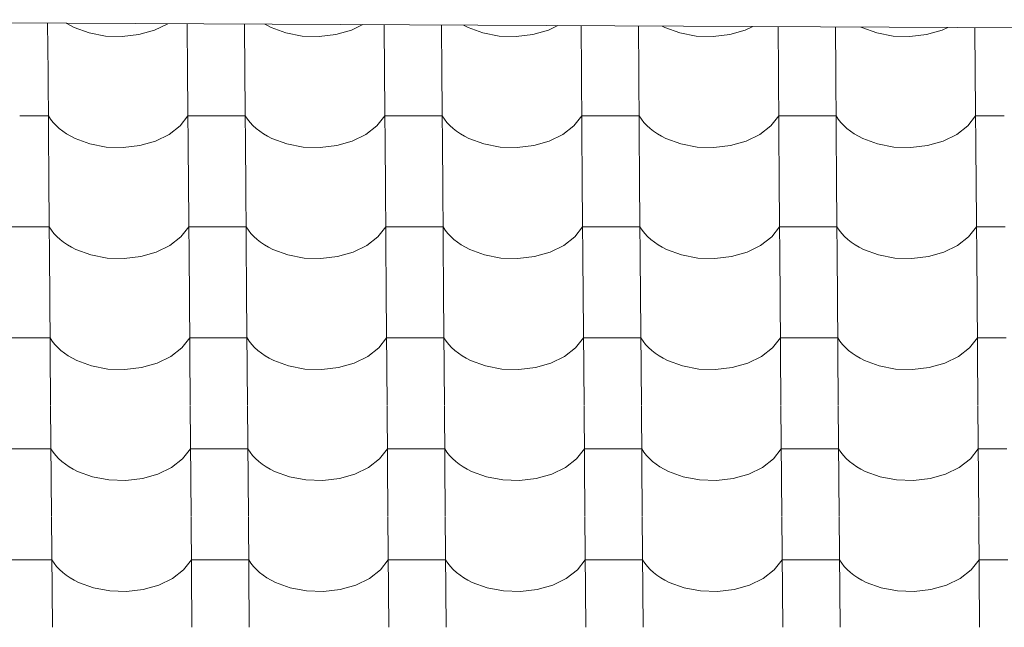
# Model space of a CAD drawing. Header units: millimetres. Extents: x -27785 to 104762, y -947 to 11132.
# Tile 16 of 146: x -19904 to -19079, y 10387 to 10896. Entities that reach past the tile are written whole.
import ezdxf

# ---------------------------------------------------------------- set-up
doc = ezdxf.new("R2010")
doc.units = ezdxf.units.MM
doc.header["$MEASUREMENT"] = 0
for name, color, linetype in [('POHLED JIŽNÍ_1_Bourané_Konstrukce - střechy a skořepiny', 7, 'Continuous'), ('POHLED JIŽNÍ_1_Bourané_Výplně - Povrchové', 7, 'Continuous'), ('POHLED JIŽNÍ_1_Konstrukce - nosné', 7, 'Continuous')]:
    doc.layers.add(name, color=color, linetype=linetype)

# ---------------------------------------------------------------- blocks, each defined once
blk = doc.blocks.new('*X2', base_point=(-29303.7, -27473.93))
at = {"layer": 'POHLED JIŽNÍ_1_Bourané_Výplně - Povrchové', "color": 7, "linetype": 'Continuous', "lineweight": 13}
for p, q in [((-19880.69, 10893.06), (-19880.37, 10851.81)), ((-19865.03, 10892.99), (-19862.11, 10891.27)), ((-19862.11, 10891.27), (-19858.47, 10889.42)), ((-19791.14, 10887.18), (-19780.09, 10892.58)), ((-19763.73, 10892.51), (-19763.41, 10851.81)), ((-19715.69, 10892.28), (-19715.38, 10851.81)), ((-19698.69, 10892.2), (-19697.11, 10891.27)), ((-19697.11, 10891.27), (-19693.48, 10889.42)), ((-19626.14, 10887.18), (-19616.69, 10891.81)), ((-19598.72, 10891.72), (-19598.41, 10851.81)), ((-19550.69, 10891.49), (-19550.38, 10851.81)), ((-19532.35, 10891.4), (-19532.12, 10891.27)), ((-19532.12, 10891.27), (-19528.48, 10889.42)), ((-19461.15, 10887.18), (-19453.28, 10891.03)), ((-19433.72, 10890.93), (-19433.42, 10851.81)), ((-19385.69, 10890.71), (-19385.38, 10851.81)), ((-19365.83, 10890.61), (-19363.48, 10889.42)), ((-19296.15, 10887.18), (-19289.88, 10890.25)), ((-19268.72, 10890.15), (-19268.42, 10851.81)), ((-19220.68, 10889.92), (-19220.39, 10851.81)), ((-19199.27, 10889.82), (-19198.49, 10889.42)), ((-19858.47, 10889.42), (-19845.99, 10884.85)), ((-19845.99, 10884.85), (-19832.31, 10882.26)), ((-19832.31, 10882.26), (-19818.13, 10881.79)), ((-19818.13, 10881.79), (-19804.17, 10883.46)), ((-19804.17, 10883.46), (-19791.14, 10887.18)), ((-19693.48, 10889.42), (-19681, 10884.85)), ((-19681, 10884.85), (-19667.32, 10882.26)), ((-19667.32, 10882.26), (-19653.14, 10881.79)), ((-19653.14, 10881.79), (-19639.17, 10883.46)), ((-19639.17, 10883.46), (-19626.14, 10887.18)), ((-19528.48, 10889.42), (-19516, 10884.85)), ((-19516, 10884.85), (-19502.32, 10882.26)), ((-19502.32, 10882.26), (-19488.14, 10881.79)), ((-19488.14, 10881.79), (-19474.18, 10883.46)), ((-19474.18, 10883.46), (-19461.15, 10887.18)), ((-19363.48, 10889.42), (-19351.01, 10884.85)), ((-19351.01, 10884.85), (-19337.33, 10882.26)), ((-19337.33, 10882.26), (-19323.14, 10881.79)), ((-19323.14, 10881.79), (-19309.18, 10883.46)), ((-19309.18, 10883.46), (-19296.15, 10887.18)), ((-19198.49, 10889.42), (-19186.01, 10884.85)), ((-19186.01, 10884.85), (-19172.33, 10882.26)), ((-19172.33, 10882.26), (-19158.15, 10881.79)), ((-19158.15, 10881.79), (-19144.19, 10883.46)), ((-19144.19, 10883.46), (-19131.16, 10887.18)), ((-19131.16, 10887.18), (-19126.48, 10889.47)), ((-19103.72, 10889.36), (-19103.43, 10851.81)), ((-19880.37, 10851.48), (-19879.65, 10758.8)), ((-19763.41, 10851.48), (-19762.69, 10758.8)), ((-19715.37, 10851.48), (-19714.65, 10758.8)), ((-19598.41, 10851.48), (-19597.69, 10758.8)), ((-19550.38, 10851.48), (-19549.66, 10758.8)), ((-19433.42, 10851.48), (-19432.69, 10758.8)), ((-19385.38, 10851.48), (-19384.66, 10758.8)), ((-19268.42, 10851.48), (-19267.7, 10758.8)), ((-19220.39, 10851.48), (-19219.66, 10758.8)), ((-19103.42, 10851.48), (-19102.7, 10758.8)), ((-19880.09, 10815.32), (-19904.1, 10815.32)), ((-19880.09, 10815.32), (-19878.24, 10812.53)), ((-19878.24, 10812.53), (-19876.1, 10809.83)), ((-19876.1, 10809.83), (-19873.67, 10807.25)), ((-19873.67, 10807.25), (-19870.97, 10804.78)), ((-19769.73, 10806.94), (-19763.13, 10815.32)), ((-19739.11, 10815.32), (-19763.13, 10815.32)), ((-19715.09, 10815.32), (-19739.11, 10815.32)), ((-19715.09, 10815.32), (-19713.25, 10812.53)), ((-19713.25, 10812.53), (-19711.1, 10809.83)), ((-19711.1, 10809.83), (-19708.68, 10807.25)), ((-19708.68, 10807.25), (-19705.98, 10804.78)), ((-19604.73, 10806.94), (-19598.13, 10815.32)), ((-19574.11, 10815.32), (-19598.13, 10815.32)), ((-19550.1, 10815.32), (-19574.11, 10815.32)), ((-19550.1, 10815.32), (-19548.25, 10812.53)), ((-19548.25, 10812.53), (-19546.11, 10809.83)), ((-19546.11, 10809.83), (-19543.68, 10807.25)), ((-19543.68, 10807.25), (-19540.98, 10804.78)), ((-19439.74, 10806.94), (-19433.13, 10815.32)), ((-19409.12, 10815.32), (-19433.13, 10815.32)), ((-19385.1, 10815.32), (-19409.12, 10815.32)), ((-19385.1, 10815.32), (-19383.25, 10812.53)), ((-19383.25, 10812.53), (-19381.11, 10809.83)), ((-19381.11, 10809.83), (-19378.68, 10807.25)), ((-19378.68, 10807.25), (-19375.98, 10804.78)), ((-19274.74, 10806.94), (-19268.14, 10815.32)), ((-19244.12, 10815.32), (-19268.14, 10815.32)), ((-19220.1, 10815.32), (-19244.12, 10815.32)), ((-19220.1, 10815.32), (-19218.26, 10812.53)), ((-19218.26, 10812.53), (-19216.12, 10809.83)), ((-19216.12, 10809.83), (-19213.69, 10807.25)), ((-19213.69, 10807.25), (-19210.99, 10804.78)), ((-19109.74, 10806.94), (-19103.14, 10815.32)), ((-19079.13, 10815.32), (-19103.14, 10815.32)), ((-19870.97, 10804.78), (-19868.01, 10802.45)), ((-19868.01, 10802.45), (-19864.81, 10800.28)), ((-19864.81, 10800.28), (-19861.38, 10798.26)), ((-19790.42, 10794.17), (-19778.98, 10799.76)), ((-19778.98, 10799.76), (-19769.73, 10806.94)), ((-19705.98, 10804.78), (-19703.02, 10802.45)), ((-19703.02, 10802.45), (-19699.82, 10800.28)), ((-19699.82, 10800.28), (-19696.39, 10798.26)), ((-19625.42, 10794.17), (-19613.99, 10799.76)), ((-19613.99, 10799.76), (-19604.73, 10806.94)), ((-19540.98, 10804.78), (-19538.02, 10802.45)), ((-19538.02, 10802.45), (-19534.82, 10800.28)), ((-19534.82, 10800.28), (-19531.39, 10798.26)), ((-19460.42, 10794.17), (-19448.99, 10799.76)), ((-19448.99, 10799.76), (-19439.74, 10806.94)), ((-19375.98, 10804.78), (-19373.03, 10802.45)), ((-19373.03, 10802.45), (-19369.82, 10800.28)), ((-19369.82, 10800.28), (-19366.4, 10798.26)), ((-19295.43, 10794.17), (-19283.99, 10799.76)), ((-19283.99, 10799.76), (-19274.74, 10806.94)), ((-19210.99, 10804.78), (-19208.03, 10802.45)), ((-19208.03, 10802.45), (-19204.83, 10800.28)), ((-19204.83, 10800.28), (-19201.4, 10798.26)), ((-19130.43, 10794.17), (-19119, 10799.76)), ((-19119, 10799.76), (-19109.74, 10806.94)), ((-19861.38, 10798.26), (-19857.75, 10796.41)), ((-19857.75, 10796.41), (-19845.27, 10791.84)), ((-19845.27, 10791.84), (-19831.59, 10789.25)), ((-19803.45, 10790.45), (-19790.42, 10794.17)), ((-19696.39, 10798.26), (-19692.75, 10796.41)), ((-19692.75, 10796.41), (-19680.27, 10791.84)), ((-19680.27, 10791.84), (-19666.59, 10789.25)), ((-19638.45, 10790.45), (-19625.42, 10794.17)), ((-19531.39, 10798.26), (-19527.76, 10796.41)), ((-19527.76, 10796.41), (-19515.28, 10791.84)), ((-19515.28, 10791.84), (-19501.6, 10789.25)), ((-19473.45, 10790.45), (-19460.42, 10794.17)), ((-19366.4, 10798.26), (-19362.76, 10796.41)), ((-19362.76, 10796.41), (-19350.28, 10791.84)), ((-19350.28, 10791.84), (-19336.6, 10789.25)), ((-19308.46, 10790.45), (-19295.43, 10794.17)), ((-19201.4, 10798.26), (-19197.76, 10796.41)), ((-19197.76, 10796.41), (-19185.29, 10791.84)), ((-19185.29, 10791.84), (-19171.61, 10789.25)), ((-19143.46, 10790.45), (-19130.43, 10794.17)), ((-19831.59, 10789.25), (-19817.41, 10788.78)), ((-19817.41, 10788.78), (-19803.45, 10790.45)), ((-19666.59, 10789.25), (-19652.41, 10788.78)), ((-19652.41, 10788.78), (-19638.45, 10790.45)), ((-19501.6, 10789.25), (-19487.42, 10788.78)), ((-19487.42, 10788.78), (-19473.45, 10790.45)), ((-19336.6, 10789.25), (-19322.42, 10788.78)), ((-19322.42, 10788.78), (-19308.46, 10790.45)), ((-19171.61, 10789.25), (-19157.42, 10788.78)), ((-19157.42, 10788.78), (-19143.46, 10790.45)), ((-19879.65, 10758.47), (-19878.92, 10665.79)), ((-19762.68, 10758.47), (-19761.96, 10665.79)), ((-19714.65, 10758.47), (-19713.93, 10665.79)), ((-19597.69, 10758.47), (-19596.97, 10665.79)), ((-19549.65, 10758.47), (-19548.93, 10665.79)), ((-19432.69, 10758.47), (-19431.97, 10665.79)), ((-19384.66, 10758.47), (-19383.94, 10665.79)), ((-19267.7, 10758.47), (-19266.97, 10665.79)), ((-19219.66, 10758.47), (-19218.94, 10665.79)), ((-19102.7, 10758.47), (-19101.98, 10665.79)), ((-19903.38, 10722.31), (-19927.4, 10722.31)), ((-19879.36, 10722.31), (-19903.38, 10722.31)), ((-19879.36, 10722.31), (-19877.52, 10719.52)), ((-19877.52, 10719.52), (-19875.38, 10716.82)), ((-19875.38, 10716.82), (-19872.95, 10714.24)), ((-19769, 10713.93), (-19762.4, 10722.31)), ((-19738.39, 10722.31), (-19762.4, 10722.31)), ((-19714.37, 10722.31), (-19738.39, 10722.31)), ((-19714.37, 10722.31), (-19712.52, 10719.52)), ((-19712.52, 10719.52), (-19710.38, 10716.82)), ((-19710.38, 10716.82), (-19707.95, 10714.24)), ((-19604.01, 10713.93), (-19597.41, 10722.31)), ((-19573.39, 10722.31), (-19597.41, 10722.31)), ((-19549.37, 10722.31), (-19573.39, 10722.31)), ((-19549.37, 10722.31), (-19547.53, 10719.52)), ((-19547.53, 10719.52), (-19545.38, 10716.82)), ((-19545.38, 10716.82), (-19542.96, 10714.24)), ((-19439.01, 10713.93), (-19432.41, 10722.31)), ((-19408.39, 10722.31), (-19432.41, 10722.31)), ((-19384.38, 10722.31), (-19408.39, 10722.31)), ((-19384.38, 10722.31), (-19382.53, 10719.52)), ((-19382.53, 10719.52), (-19380.39, 10716.82)), ((-19380.39, 10716.82), (-19377.96, 10714.24)), ((-19274.02, 10713.93), (-19267.41, 10722.31)), ((-19243.4, 10722.31), (-19267.41, 10722.31)), ((-19219.38, 10722.31), (-19243.4, 10722.31)), ((-19219.38, 10722.31), (-19217.53, 10719.52)), ((-19217.53, 10719.52), (-19215.39, 10716.82)), ((-19215.39, 10716.82), (-19212.96, 10714.24)), ((-19109.02, 10713.93), (-19102.42, 10722.31)), ((-19078.4, 10722.31), (-19102.42, 10722.31)), ((-19872.95, 10714.24), (-19870.25, 10711.77)), ((-19870.25, 10711.77), (-19867.29, 10709.45)), ((-19867.29, 10709.45), (-19864.09, 10707.27)), ((-19778.26, 10706.76), (-19769, 10713.93)), ((-19707.95, 10714.24), (-19705.25, 10711.77)), ((-19705.25, 10711.77), (-19702.29, 10709.45)), ((-19702.29, 10709.45), (-19699.09, 10707.27)), ((-19613.26, 10706.76), (-19604.01, 10713.93)), ((-19542.96, 10714.24), (-19540.26, 10711.77)), ((-19540.26, 10711.77), (-19537.3, 10709.45)), ((-19537.3, 10709.45), (-19534.1, 10707.27)), ((-19448.27, 10706.76), (-19439.01, 10713.93)), ((-19377.96, 10714.24), (-19375.26, 10711.77)), ((-19375.26, 10711.77), (-19372.3, 10709.45)), ((-19372.3, 10709.45), (-19369.1, 10707.27)), ((-19283.27, 10706.76), (-19274.02, 10713.93)), ((-19212.96, 10714.24), (-19210.26, 10711.77)), ((-19210.26, 10711.77), (-19207.31, 10709.45)), ((-19207.31, 10709.45), (-19204.1, 10707.27)), ((-19118.28, 10706.76), (-19109.02, 10713.93)), ((-19864.09, 10707.27), (-19860.66, 10705.25)), ((-19860.66, 10705.25), (-19857.02, 10703.4)), ((-19857.02, 10703.4), (-19844.55, 10698.83)), ((-19802.72, 10697.44), (-19789.69, 10701.16)), ((-19789.69, 10701.16), (-19778.26, 10706.76)), ((-19699.09, 10707.27), (-19695.66, 10705.25)), ((-19695.66, 10705.25), (-19692.03, 10703.4)), ((-19692.03, 10703.4), (-19679.55, 10698.83)), ((-19637.73, 10697.44), (-19624.7, 10701.16)), ((-19624.7, 10701.16), (-19613.26, 10706.76)), ((-19534.1, 10707.27), (-19530.67, 10705.25)), ((-19530.67, 10705.25), (-19527.03, 10703.4)), ((-19527.03, 10703.4), (-19514.55, 10698.83)), ((-19472.73, 10697.44), (-19459.7, 10701.16)), ((-19459.7, 10701.16), (-19448.27, 10706.76)), ((-19369.1, 10707.27), (-19365.67, 10705.25)), ((-19365.67, 10705.25), (-19362.04, 10703.4)), ((-19362.04, 10703.4), (-19349.56, 10698.83)), ((-19307.73, 10697.44), (-19294.7, 10701.16)), ((-19294.7, 10701.16), (-19283.27, 10706.76)), ((-19204.1, 10707.27), (-19200.68, 10705.25)), ((-19200.68, 10705.25), (-19197.04, 10703.4)), ((-19197.04, 10703.4), (-19184.56, 10698.83)), ((-19142.74, 10697.44), (-19129.71, 10701.16)), ((-19129.71, 10701.16), (-19118.28, 10706.76)), ((-19844.55, 10698.83), (-19830.87, 10696.24)), ((-19830.87, 10696.24), (-19816.68, 10695.77)), ((-19816.68, 10695.77), (-19802.72, 10697.44)), ((-19679.55, 10698.83), (-19665.87, 10696.24)), ((-19665.87, 10696.24), (-19651.69, 10695.77)), ((-19651.69, 10695.77), (-19637.73, 10697.44)), ((-19514.55, 10698.83), (-19500.87, 10696.24)), ((-19500.87, 10696.24), (-19486.69, 10695.77)), ((-19486.69, 10695.77), (-19472.73, 10697.44)), ((-19349.56, 10698.83), (-19335.88, 10696.24)), ((-19335.88, 10696.24), (-19321.7, 10695.77)), ((-19321.7, 10695.77), (-19307.73, 10697.44)), ((-19184.56, 10698.83), (-19170.88, 10696.24)), ((-19170.88, 10696.24), (-19156.7, 10695.77)), ((-19156.7, 10695.77), (-19142.74, 10697.44)), ((-19878.92, 10665.46), (-19878.2, 10572.79)), ((-19761.96, 10665.46), (-19761.24, 10572.79)), ((-19713.93, 10665.46), (-19713.2, 10572.79)), ((-19596.96, 10665.46), (-19596.24, 10572.79)), ((-19548.93, 10665.46), (-19548.21, 10572.79)), ((-19431.97, 10665.46), (-19431.25, 10572.79)), ((-19383.93, 10665.46), (-19383.21, 10572.79)), ((-19266.97, 10665.46), (-19266.25, 10572.79)), ((-19218.94, 10665.46), (-19218.22, 10572.79)), ((-19101.98, 10665.46), (-19101.26, 10572.79)), ((-19902.66, 10629.3), (-19926.67, 10629.3)), ((-19878.64, 10629.3), (-19902.66, 10629.3)), ((-19878.64, 10629.3), (-19876.79, 10626.51)), ((-19876.79, 10626.51), (-19874.65, 10623.81)), ((-19768.28, 10620.92), (-19761.68, 10629.3)), ((-19737.66, 10629.3), (-19761.68, 10629.3)), ((-19713.64, 10629.3), (-19737.66, 10629.3)), ((-19713.64, 10629.3), (-19711.8, 10626.51)), ((-19711.8, 10626.51), (-19709.66, 10623.81)), ((-19603.29, 10620.92), (-19596.68, 10629.3)), ((-19572.67, 10629.3), (-19596.68, 10629.3)), ((-19548.65, 10629.3), (-19572.67, 10629.3)), ((-19548.65, 10629.3), (-19546.8, 10626.51)), ((-19546.8, 10626.51), (-19544.66, 10623.81)), ((-19438.29, 10620.92), (-19431.69, 10629.3)), ((-19407.67, 10629.3), (-19431.69, 10629.3)), ((-19383.65, 10629.3), (-19407.67, 10629.3)), ((-19383.65, 10629.3), (-19381.81, 10626.51)), ((-19381.81, 10626.51), (-19379.66, 10623.81)), ((-19273.29, 10620.92), (-19266.69, 10629.3)), ((-19242.67, 10629.3), (-19266.69, 10629.3)), ((-19218.66, 10629.3), (-19242.67, 10629.3)), ((-19218.66, 10629.3), (-19216.81, 10626.51)), ((-19216.81, 10626.51), (-19214.67, 10623.81)), ((-19108.3, 10620.92), (-19101.69, 10629.3)), ((-19077.68, 10629.3), (-19101.69, 10629.3)), ((-19874.65, 10623.81), (-19872.22, 10621.23)), ((-19872.22, 10621.23), (-19869.52, 10618.76)), ((-19869.52, 10618.76), (-19866.57, 10616.44)), ((-19777.54, 10613.75), (-19768.28, 10620.92)), ((-19709.66, 10623.81), (-19707.23, 10621.23)), ((-19707.23, 10621.23), (-19704.53, 10618.76)), ((-19704.53, 10618.76), (-19701.57, 10616.44)), ((-19612.54, 10613.75), (-19603.29, 10620.92)), ((-19544.66, 10623.81), (-19542.23, 10621.23)), ((-19542.23, 10621.23), (-19539.53, 10618.76)), ((-19539.53, 10618.76), (-19536.57, 10616.44)), ((-19447.54, 10613.75), (-19438.29, 10620.92)), ((-19379.66, 10623.81), (-19377.24, 10621.23)), ((-19377.24, 10621.23), (-19374.54, 10618.76)), ((-19374.54, 10618.76), (-19371.58, 10616.44)), ((-19282.55, 10613.75), (-19273.29, 10620.92)), ((-19214.67, 10623.81), (-19212.24, 10621.23)), ((-19212.24, 10621.23), (-19209.54, 10618.76)), ((-19209.54, 10618.76), (-19206.58, 10616.44)), ((-19117.55, 10613.75), (-19108.3, 10620.92)), ((-19866.57, 10616.44), (-19863.36, 10614.26)), ((-19863.36, 10614.26), (-19859.94, 10612.24)), ((-19859.94, 10612.24), (-19856.3, 10610.39)), ((-19856.3, 10610.39), (-19843.82, 10605.82)), ((-19788.97, 10608.16), (-19777.54, 10613.75)), ((-19701.57, 10616.44), (-19698.37, 10614.26)), ((-19698.37, 10614.26), (-19694.94, 10612.24)), ((-19694.94, 10612.24), (-19691.3, 10610.39)), ((-19691.3, 10610.39), (-19678.83, 10605.82)), ((-19623.97, 10608.16), (-19612.54, 10613.75)), ((-19536.57, 10616.44), (-19533.37, 10614.26)), ((-19533.37, 10614.26), (-19529.94, 10612.24)), ((-19529.94, 10612.24), (-19526.31, 10610.39)), ((-19526.31, 10610.39), (-19513.83, 10605.82)), ((-19458.98, 10608.16), (-19447.54, 10613.75)), ((-19371.58, 10616.44), (-19368.38, 10614.26)), ((-19368.38, 10614.26), (-19364.95, 10612.24)), ((-19364.95, 10612.24), (-19361.31, 10610.39)), ((-19361.31, 10610.39), (-19348.83, 10605.82)), ((-19293.98, 10608.16), (-19282.55, 10613.75)), ((-19206.58, 10616.44), (-19203.38, 10614.26)), ((-19203.38, 10614.26), (-19199.95, 10612.24)), ((-19199.95, 10612.24), (-19196.32, 10610.39)), ((-19196.32, 10610.39), (-19183.84, 10605.82)), ((-19128.98, 10608.16), (-19117.55, 10613.75)), ((-19843.82, 10605.82), (-19830.14, 10603.23)), ((-19830.14, 10603.23), (-19815.96, 10602.76)), ((-19815.96, 10602.76), (-19802, 10604.43)), ((-19802, 10604.43), (-19788.97, 10608.16)), ((-19678.83, 10605.82), (-19665.15, 10603.23)), ((-19665.15, 10603.23), (-19650.96, 10602.76)), ((-19650.96, 10602.76), (-19637, 10604.43)), ((-19637, 10604.43), (-19623.97, 10608.16)), ((-19513.83, 10605.82), (-19500.15, 10603.23)), ((-19500.15, 10603.23), (-19485.97, 10602.76)), ((-19485.97, 10602.76), (-19472.01, 10604.43)), ((-19472.01, 10604.43), (-19458.98, 10608.16)), ((-19348.83, 10605.82), (-19335.15, 10603.23)), ((-19335.15, 10603.23), (-19320.97, 10602.76)), ((-19320.97, 10602.76), (-19307.01, 10604.43)), ((-19307.01, 10604.43), (-19293.98, 10608.16)), ((-19183.84, 10605.82), (-19170.16, 10603.23)), ((-19170.16, 10603.23), (-19155.98, 10602.76)), ((-19155.98, 10602.76), (-19142.01, 10604.43)), ((-19142.01, 10604.43), (-19128.98, 10608.16)), ((-19878.2, 10572.45), (-19877.48, 10479.78)), ((-19761.24, 10572.45), (-19760.52, 10479.78)), ((-19713.2, 10572.45), (-19712.48, 10479.78)), ((-19596.24, 10572.45), (-19595.52, 10479.78)), ((-19548.21, 10572.45), (-19547.49, 10479.78)), ((-19431.24, 10572.45), (-19430.52, 10479.78)), ((-19383.21, 10572.45), (-19382.49, 10479.78)), ((-19266.25, 10572.45), (-19265.53, 10479.78)), ((-19218.21, 10572.45), (-19217.49, 10479.78)), ((-19101.25, 10572.45), (-19100.53, 10479.78)), ((-19901.93, 10536.29), (-19925.95, 10536.29)), ((-19877.92, 10536.29), (-19901.93, 10536.29)), ((-19877.92, 10536.29), (-19876.07, 10533.5)), ((-19767.56, 10527.91), (-19760.95, 10536.29)), ((-19736.94, 10536.29), (-19760.95, 10536.29)), ((-19712.92, 10536.29), (-19736.94, 10536.29)), ((-19712.92, 10536.29), (-19711.08, 10533.5)), ((-19602.56, 10527.91), (-19595.96, 10536.29)), ((-19571.94, 10536.29), (-19595.96, 10536.29)), ((-19547.92, 10536.29), (-19571.94, 10536.29)), ((-19547.92, 10536.29), (-19546.08, 10533.5)), ((-19437.57, 10527.91), (-19430.96, 10536.29)), ((-19406.95, 10536.29), (-19430.96, 10536.29)), ((-19382.93, 10536.29), (-19406.95, 10536.29)), ((-19382.93, 10536.29), (-19381.08, 10533.5)), ((-19272.57, 10527.91), (-19265.97, 10536.29)), ((-19241.95, 10536.29), (-19265.97, 10536.29)), ((-19217.93, 10536.29), (-19241.95, 10536.29)), ((-19217.93, 10536.29), (-19216.09, 10533.5)), ((-19107.57, 10527.91), (-19100.97, 10536.29)), ((-19076.95, 10536.29), (-19100.97, 10536.29)), ((-19876.07, 10533.5), (-19873.93, 10530.8)), ((-19873.93, 10530.8), (-19871.5, 10528.22)), ((-19871.5, 10528.22), (-19868.8, 10525.75)), ((-19776.81, 10520.74), (-19767.56, 10527.91)), ((-19711.08, 10533.5), (-19708.93, 10530.8)), ((-19708.93, 10530.8), (-19706.51, 10528.22)), ((-19706.51, 10528.22), (-19703.81, 10525.75)), ((-19611.82, 10520.74), (-19602.56, 10527.91)), ((-19546.08, 10533.5), (-19543.94, 10530.8)), ((-19543.94, 10530.8), (-19541.51, 10528.22)), ((-19541.51, 10528.22), (-19538.81, 10525.75)), ((-19446.82, 10520.74), (-19437.57, 10527.91)), ((-19381.08, 10533.5), (-19378.94, 10530.8)), ((-19378.94, 10530.8), (-19376.51, 10528.22)), ((-19376.51, 10528.22), (-19373.81, 10525.75)), ((-19281.82, 10520.74), (-19272.57, 10527.91)), ((-19216.09, 10533.5), (-19213.95, 10530.8)), ((-19213.95, 10530.8), (-19211.52, 10528.22)), ((-19211.52, 10528.22), (-19208.82, 10525.75)), ((-19116.83, 10520.74), (-19107.57, 10527.91)), ((-19868.8, 10525.75), (-19865.84, 10523.43)), ((-19865.84, 10523.43), (-19862.64, 10521.25)), ((-19862.64, 10521.25), (-19859.21, 10519.23)), ((-19859.21, 10519.23), (-19855.58, 10517.38)), ((-19788.25, 10515.15), (-19776.81, 10520.74)), ((-19703.81, 10525.75), (-19700.85, 10523.43)), ((-19700.85, 10523.43), (-19697.64, 10521.25)), ((-19697.64, 10521.25), (-19694.22, 10519.23)), ((-19694.22, 10519.23), (-19690.58, 10517.38)), ((-19623.25, 10515.15), (-19611.82, 10520.74)), ((-19538.81, 10525.75), (-19535.85, 10523.43)), ((-19535.85, 10523.43), (-19532.65, 10521.25)), ((-19532.65, 10521.25), (-19529.22, 10519.23)), ((-19529.22, 10519.23), (-19525.59, 10517.38)), ((-19458.25, 10515.15), (-19446.82, 10520.74)), ((-19373.81, 10525.75), (-19370.85, 10523.43)), ((-19370.85, 10523.43), (-19367.65, 10521.25)), ((-19367.65, 10521.25), (-19364.23, 10519.23)), ((-19364.23, 10519.23), (-19360.59, 10517.38)), ((-19293.26, 10515.15), (-19281.82, 10520.74)), ((-19208.82, 10525.75), (-19205.86, 10523.43)), ((-19205.86, 10523.43), (-19202.66, 10521.25)), ((-19202.66, 10521.25), (-19199.23, 10519.23)), ((-19199.23, 10519.23), (-19195.59, 10517.38)), ((-19128.26, 10515.15), (-19116.83, 10520.74)), ((-19855.58, 10517.38), (-19843.1, 10512.81)), ((-19843.1, 10512.81), (-19829.42, 10510.22)), ((-19815.24, 10509.75), (-19801.27, 10511.42)), ((-19801.27, 10511.42), (-19788.25, 10515.15)), ((-19690.58, 10517.38), (-19678.1, 10512.81)), ((-19678.1, 10512.81), (-19664.42, 10510.22)), ((-19650.24, 10509.75), (-19636.28, 10511.42)), ((-19636.28, 10511.42), (-19623.25, 10515.15)), ((-19525.59, 10517.38), (-19513.11, 10512.81)), ((-19513.11, 10512.81), (-19499.43, 10510.22)), ((-19485.24, 10509.75), (-19471.28, 10511.42)), ((-19471.28, 10511.42), (-19458.25, 10515.15)), ((-19360.59, 10517.38), (-19348.11, 10512.81)), ((-19348.11, 10512.81), (-19334.43, 10510.22)), ((-19320.25, 10509.75), (-19306.29, 10511.42)), ((-19306.29, 10511.42), (-19293.26, 10515.15)), ((-19195.59, 10517.38), (-19183.11, 10512.81)), ((-19183.11, 10512.81), (-19169.44, 10510.22)), ((-19155.25, 10509.75), (-19141.29, 10511.42)), ((-19141.29, 10511.42), (-19128.26, 10515.15)), ((-19829.42, 10510.22), (-19815.24, 10509.75)), ((-19664.42, 10510.22), (-19650.24, 10509.75)), ((-19499.43, 10510.22), (-19485.24, 10509.75)), ((-19334.43, 10510.22), (-19320.25, 10509.75)), ((-19169.44, 10510.22), (-19155.25, 10509.75)), ((-19877.47, 10479.44), (-19876.75, 10386.77)), ((-19760.51, 10479.44), (-19759.79, 10386.77)), ((-19712.48, 10479.44), (-19711.76, 10386.77)), ((-19595.52, 10479.44), (-19594.8, 10386.77)), ((-19547.48, 10479.44), (-19546.76, 10386.77)), ((-19430.52, 10479.44), (-19429.8, 10386.77)), ((-19382.49, 10479.44), (-19381.77, 10386.77)), ((-19265.52, 10479.44), (-19264.8, 10386.77)), ((-19217.49, 10479.44), (-19216.77, 10386.77)), ((-19100.53, 10479.44), (-19099.81, 10386.77)), ((-19901.21, 10443.29), (-19925.23, 10443.29)), ((-19877.19, 10443.29), (-19901.21, 10443.29)), ((-19877.19, 10443.29), (-19875.35, 10440.49)), ((-19875.35, 10440.49), (-19873.21, 10437.8)), ((-19873.21, 10437.8), (-19870.78, 10435.21)), ((-19766.83, 10434.9), (-19760.23, 10443.29)), ((-19736.21, 10443.29), (-19760.23, 10443.29)), ((-19712.2, 10443.29), (-19736.21, 10443.29)), ((-19712.2, 10443.29), (-19710.35, 10440.49)), ((-19710.35, 10440.49), (-19708.21, 10437.8)), ((-19708.21, 10437.8), (-19705.78, 10435.21)), ((-19601.84, 10434.9), (-19595.24, 10443.29)), ((-19571.22, 10443.29), (-19595.24, 10443.29)), ((-19547.2, 10443.29), (-19571.22, 10443.29)), ((-19547.2, 10443.29), (-19545.36, 10440.49)), ((-19545.36, 10440.49), (-19543.21, 10437.8)), ((-19543.21, 10437.8), (-19540.79, 10435.21)), ((-19436.84, 10434.9), (-19430.24, 10443.29)), ((-19406.22, 10443.29), (-19430.24, 10443.29)), ((-19382.21, 10443.29), (-19406.22, 10443.29)), ((-19382.21, 10443.29), (-19380.36, 10440.49)), ((-19380.36, 10440.49), (-19378.22, 10437.8)), ((-19378.22, 10437.8), (-19375.79, 10435.21)), ((-19271.85, 10434.9), (-19265.24, 10443.29)), ((-19241.23, 10443.29), (-19265.24, 10443.29)), ((-19217.21, 10443.29), (-19241.23, 10443.29)), ((-19217.21, 10443.29), (-19215.36, 10440.49)), ((-19215.36, 10440.49), (-19213.22, 10437.8)), ((-19213.22, 10437.8), (-19210.79, 10435.21)), ((-19106.85, 10434.9), (-19100.25, 10443.29)), ((-19076.23, 10443.29), (-19100.25, 10443.29)), ((-19870.78, 10435.21), (-19868.08, 10432.75)), ((-19868.08, 10432.75), (-19865.12, 10430.42)), ((-19865.12, 10430.42), (-19861.92, 10428.24)), ((-19861.92, 10428.24), (-19858.49, 10426.22)), ((-19776.09, 10427.73), (-19766.83, 10434.9)), ((-19705.78, 10435.21), (-19703.08, 10432.75)), ((-19703.08, 10432.75), (-19700.12, 10430.42)), ((-19700.12, 10430.42), (-19696.92, 10428.24)), ((-19696.92, 10428.24), (-19693.49, 10426.22)), ((-19611.09, 10427.73), (-19601.84, 10434.9)), ((-19540.79, 10435.21), (-19538.09, 10432.75)), ((-19538.09, 10432.75), (-19535.13, 10430.42)), ((-19535.13, 10430.42), (-19531.93, 10428.24)), ((-19531.93, 10428.24), (-19528.5, 10426.22)), ((-19446.1, 10427.73), (-19436.84, 10434.9)), ((-19375.79, 10435.21), (-19373.09, 10432.75)), ((-19373.09, 10432.75), (-19370.13, 10430.42)), ((-19370.13, 10430.42), (-19366.93, 10428.24)), ((-19366.93, 10428.24), (-19363.5, 10426.22)), ((-19281.1, 10427.73), (-19271.85, 10434.9)), ((-19210.79, 10435.21), (-19208.09, 10432.75)), ((-19208.09, 10432.75), (-19205.13, 10430.42)), ((-19205.13, 10430.42), (-19201.93, 10428.24)), ((-19201.93, 10428.24), (-19198.51, 10426.22)), ((-19116.1, 10427.73), (-19106.85, 10434.9)), ((-19858.49, 10426.22), (-19854.85, 10424.37)), ((-19854.85, 10424.37), (-19842.37, 10419.8)), ((-19842.37, 10419.8), (-19828.7, 10417.21)), ((-19800.55, 10418.41), (-19787.52, 10422.14)), ((-19787.52, 10422.14), (-19776.09, 10427.73)), ((-19693.49, 10426.22), (-19689.86, 10424.37)), ((-19689.86, 10424.37), (-19677.38, 10419.8)), ((-19677.38, 10419.8), (-19663.7, 10417.21)), ((-19635.56, 10418.41), (-19622.53, 10422.14)), ((-19622.53, 10422.14), (-19611.09, 10427.73)), ((-19528.5, 10426.22), (-19524.86, 10424.37)), ((-19524.86, 10424.37), (-19512.38, 10419.8)), ((-19512.38, 10419.8), (-19498.7, 10417.21)), ((-19470.56, 10418.41), (-19457.53, 10422.14)), ((-19457.53, 10422.14), (-19446.1, 10427.73)), ((-19363.5, 10426.22), (-19359.87, 10424.37)), ((-19359.87, 10424.37), (-19347.39, 10419.8)), ((-19347.39, 10419.8), (-19333.71, 10417.21)), ((-19305.56, 10418.41), (-19292.53, 10422.14)), ((-19292.53, 10422.14), (-19281.1, 10427.73)), ((-19198.51, 10426.22), (-19194.87, 10424.37)), ((-19194.87, 10424.37), (-19182.39, 10419.8)), ((-19182.39, 10419.8), (-19168.71, 10417.21)), ((-19140.57, 10418.41), (-19127.54, 10422.14)), ((-19127.54, 10422.14), (-19116.1, 10427.73)), ((-19828.7, 10417.21), (-19814.51, 10416.74)), ((-19814.51, 10416.74), (-19800.55, 10418.41)), ((-19663.7, 10417.21), (-19649.52, 10416.74)), ((-19649.52, 10416.74), (-19635.56, 10418.41)), ((-19498.7, 10417.21), (-19484.52, 10416.74)), ((-19484.52, 10416.74), (-19470.56, 10418.41)), ((-19333.71, 10417.21), (-19319.53, 10416.74)), ((-19319.53, 10416.74), (-19305.56, 10418.41)), ((-19168.71, 10417.21), (-19154.53, 10416.74)), ((-19154.53, 10416.74), (-19140.57, 10418.41))]:
    blk.add_line(p, q, dxfattribs=at)

msp = doc.modelspace()

# ---------------------------------------------------------------- linework, layer by layer
at = {"layer": 'POHLED JIŽNÍ_1_Bourané_Konstrukce - střechy a skořepiny', "color": 7, "linetype": 'Continuous', "lineweight": 13}
msp.add_line((-129.54, 10798.97), (-20488.57, 10895.96), dxfattribs=at)

# ---------------------------------------------------------------- block references
at = {"layer": 'POHLED JIŽNÍ_1_Konstrukce - nosné', "color": 9, "linetype": 'Continuous', "lineweight": 13}
msp.add_blockref('*X2', (-29303.7, -27473.93), dxfattribs=at)

doc.saveas('drawing.dxf')
